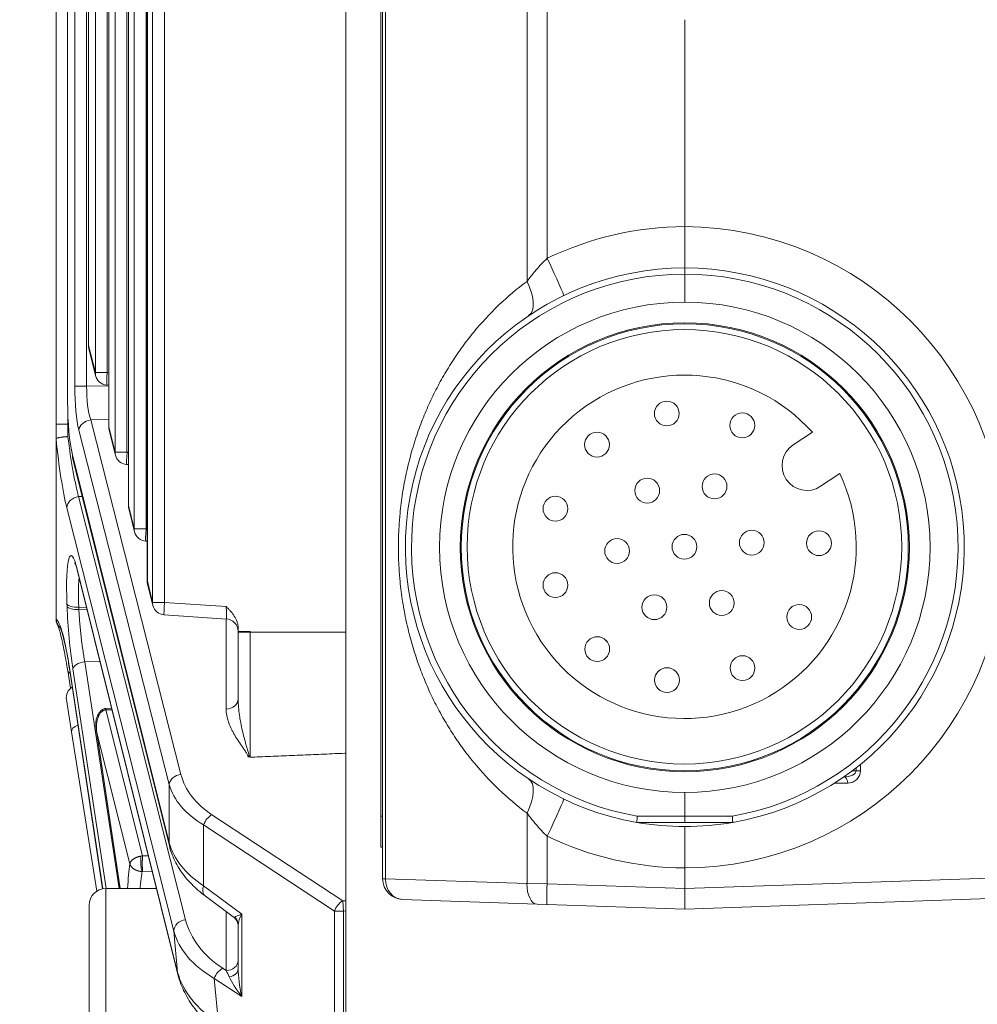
# Model space of a CAD drawing. Header units: millimetres. Extents: x 4 to 836, y 5 to 589.
# Tile 57 of 88: x 479 to 502, y 454 to 478. Entities that reach past the tile are written whole.
import ezdxf

# ---------------------------------------------------------------- set-up
doc = ezdxf.new("R2010")
doc.units = ezdxf.units.MM
doc.layers.add('1', color=7, linetype='Continuous', true_color=0xffffff)
doc.styles.add('ideas_simplex', font='simplex.shx')
doc.dimstyles.get("Standard").update_dxf_attribs({"dimtxt": 0.18, "dimasz": 0.18, "dimexe": 0.18, "dimexo": 0.0625, "dimgap": 0.09, "dimtad": 0, "dimtih": 1, "dimtoh": 1, "dimdec": 4, "dimzin": 0, "dimdsep": 46, "dimtxsty": 'Standard', "dimcen": 0.09, "dimadec": 0, "dimazin": 0, "dimtfac": 1, "dimtdec": 4, "dimtofl": 0, "dimtmove": 0, "dimatfit": 3, "dimfxl": 1, "dimtolj": 1, "dimtzin": 0, "dimarcsym": 0})

# ---------------------------------------------------------------- blocks, each defined once
blk = doc.blocks.new('_U0')
at = {"layer": '1', "color": 152, "lineweight": 13}
for p, q in [((516.44594, 502.73849), (453.486481, 502.73849)), ((516.44594, 448.73849), (453.486481, 448.73849))]:
    blk.add_line(p, q, dxfattribs=at)
at = {"layer": '1', "color": 27, "lineweight": 13}
blk.add_line((455.486481, 448.73849), (455.486481, 502.73849), dxfattribs=at)
at = {"layer": '1', "color": 87, "lineweight": 25}
for p, q in [((453.986481, 482.84099), (448.361481, 482.84099)), ((448.361481, 482.84099), (448.361481, 481.34099)), ((453.986481, 481.34099), (453.986481, 482.84099)), ((448.361481, 470.13599), (448.361481, 468.63599)), ((453.986481, 468.63599), (453.986481, 470.13599)), ((448.361481, 468.63599), (453.986481, 468.63599))]:
    blk.add_line(p, q, dxfattribs=at)
at = {"layer": '1', "color": 27, "lineweight": 18}
for points in [[(455.486481, 502.73849), (456.015461, 499.738492), (454.9575, 499.738488)], [(455.486481, 448.73849), (454.9575, 451.738488), (456.015461, 451.738492)]]:
    blk.add_solid(points, dxfattribs=at)
at = {"layer": '1', "color": 87, "linetype": 'Continuous', "lineweight": 25, "char_height": 3, "attachment_point": 7, "rotation": 90, "line_spacing_factor": 1.204819, "style": 'ideas_simplex'}
for s, insert in [('\\W1.2097;2.13', (453.832981, 470.08349)), ('\\W1.0362;54', (446.520481, 473.05349))]:
    blk.add_mtext(s, dxfattribs=dict(at, insert=insert))

msp = doc.modelspace()

# ---------------------------------------------------------------- linework, layer by layer
at = {"layer": '1', "color": 252, "linetype": 'Continuous', "lineweight": 18}
for p, q in [((486.646, 500.656), (486.646, 450.821)), ((494.397, 463.98), (494.397, 463.98)), ((492.554, 463.276), (492.554, 463.276))]:
    msp.add_line(p, q, dxfattribs=at)
at = {"layer": '1', "color": 27, "linetype": 'Continuous', "lineweight": 18}
for p, q in [((487.537, 457.476), (487.537, 494.001)), ((481.849, 486.811), (481.849, 464.666)), ((481.394, 484.983), (481.394, 466.494)), ((480.921, 483.083), (480.921, 468.394)), ((479.646, 468.46), (479.646, 483.017)), ((479.922, 482.47), (479.922, 469.007)), ((480.43, 481.114), (480.43, 470.363)), ((494.837, 478.239), (494.837, 473.238)), ((494.837, 471.414), (494.837, 472.088)), ((480.439, 470.291), (480.602, 469.637)), ((480.873, 469.41), (480.921, 469.407)), ((479.922, 469.007), (479.926, 469.007)), ((479.646, 468.091), (479.646, 468.46)), ((480.929, 468.321), (481.081, 467.714)), ((479.646, 463.774), (479.646, 468.091)), ((480.048, 467.648), (482.384, 458.273)), ((481.352, 467.487), (481.394, 467.485)), ((481.403, 466.422), (481.542, 465.863)), ((481.813, 465.636), (481.849, 465.633)), ((480.164, 464.912), (482.591, 455.166)), ((481.858, 464.593), (481.986, 464.082)), ((482.257, 463.856), (483.766, 463.754)), ((484.046, 463.541), (484.046, 463.455)), ((484.046, 463.435), (484.046, 463.455)), ((484.046, 463.455), (484.335, 463.455)), ((479.928, 462.507), (479.998, 462.081)), ((479.978, 462.51), (480.771, 457.231)), ((480.021, 461.026), (479.897, 461.807)), ((480.99, 461.596), (480.824, 461.59)), ((480.631, 457.175), (480.021, 461.026)), ((480.623, 461.044), (481.195, 457.239)), ((494.837, 458.988), (494.837, 459.563)), ((494.837, 458.838), (493.679, 458.838)), ((494.837, 458.838), (494.837, 458.988)), ((495.994, 458.838), (494.837, 458.838)), ((494.837, 457.739), (494.837, 457.238)), ((494.837, 456.738), (494.837, 457.238)), ((483.246, 457.064), (483.925, 456.56)), ((491.268, 456.863), (488.019, 456.977)), ((503.057, 457.026), (494.837, 456.738)), ((491.511, 456.855), (491.268, 456.863)), ((494.837, 456.738), (491.511, 456.855)), ((484.046, 455.296), (484.046, 456.364))]:
    msp.add_line(p, q, dxfattribs=at)
at = {"layer": '1', "color": 27, "linetype": 'Continuous', "lineweight": 13}
for p, q in [((487.606, 494.001), (487.606, 457.476)), ((481.981, 464.155), (481.981, 487.322)), ((482.266, 487.322), (482.266, 464.155)), ((481.854, 486.811), (481.854, 464.666)), ((481.538, 465.935), (481.538, 485.542)), ((481.823, 485.542), (481.823, 465.935)), ((481.398, 484.983), (481.398, 466.494)), ((481.076, 467.787), (481.076, 483.69)), ((481.361, 483.69), (481.361, 467.787)), ((480.925, 483.083), (480.925, 468.394)), ((479.926, 482.47), (479.926, 469.007)), ((480.101, 469.382), (480.101, 482.095)), ((480.386, 482.095), (480.386, 469.382)), ((480.597, 469.709), (480.597, 481.768)), ((480.882, 481.768), (480.882, 469.709)), ((480.434, 481.114), (480.434, 470.363)), ((491.025, 471.915), (491.025, 479.562)), ((491.511, 479.005), (491.511, 472.472)), ((480.43, 470.363), (480.434, 470.363)), ((480.434, 470.363), (480.597, 469.709)), ((480.882, 469.709), (480.597, 469.709)), ((480.882, 469.709), (480.921, 469.707)), ((480.101, 469.382), (480.386, 469.382)), ((480.386, 469.382), (480.921, 469.392)), ((479.935, 468.603), (479.935, 468.46)), ((480.921, 468.573), (480.484, 468.565)), ((480.484, 468.565), (482.664, 460)), ((479.935, 468.46), (479.943, 468.46)), ((479.935, 468.46), (479.935, 468.163)), ((482.379, 459.754), (480.199, 468.32)), ((480.921, 468.394), (480.925, 468.394)), ((480.925, 468.394), (481.076, 467.787)), ((480.044, 467.72), (482.379, 458.345)), ((481.361, 467.787), (481.076, 467.787)), ((481.361, 467.787), (481.394, 467.784)), ((480.193, 466.712), (480.281, 466.714)), ((480.193, 466.712), (482.777, 456.484)), ((482.491, 456.214), (479.907, 466.441)), ((481.394, 466.494), (481.398, 466.494)), ((481.398, 466.494), (481.538, 465.935)), ((481.823, 465.935), (481.538, 465.935)), ((481.823, 465.935), (481.849, 465.933)), ((480.158, 464.96), (482.585, 455.214)), ((481.849, 464.666), (481.854, 464.666)), ((481.854, 464.666), (481.981, 464.155)), ((479.913, 464.062), (479.91, 464.117)), ((480.197, 464.038), (480.199, 463.983)), ((480.197, 464.038), (480.382, 464.036)), ((482.266, 464.155), (481.981, 464.155)), ((482.266, 464.155), (483.756, 464.055)), ((480.396, 463.98), (480.199, 463.983)), ((483.756, 461.576), (483.756, 463.755)), ((484.335, 463.435), (484.046, 463.435)), ((484.335, 463.455), (484.335, 463.435)), ((484.335, 463.435), (486.646, 463.435)), ((480.341, 462.722), (480.708, 462.728)), ((480.341, 462.722), (481.173, 457.239)), ((479.977, 462.53), (480.774, 457.232)), ((480.86, 457.238), (480.054, 462.547)), ((480.847, 461.557), (481.738, 458.03)), ((480.853, 461.557), (480.998, 461.561)), ((480.631, 461.007), (481.197, 457.238)), ((481.432, 457.837), (480.631, 461.007)), ((482.379, 458.345), (482.379, 459.754)), ((491.025, 457.363), (491.025, 459.062)), ((483.414, 459.023), (486.578, 456.943)), ((493.69, 458.988), (494.837, 458.988)), ((494.837, 458.988), (495.984, 458.988)), ((483.212, 458.777), (483.212, 457.305)), ((486.376, 456.697), (483.212, 458.777)), ((491.511, 458.505), (491.511, 457.354)), ((481.877, 458.034), (481.738, 458.03)), ((481.738, 457.652), (481.974, 457.644)), ((487.606, 457.476), (487.537, 457.476)), ((487.606, 457.476), (491.025, 457.363)), ((491.025, 457.363), (491.511, 457.354)), ((494.837, 457.238), (503.54, 457.542)), ((483.212, 457.305), (484.134, 456.62)), ((491.511, 457.354), (494.837, 457.238)), ((486.578, 456.943), (486.646, 456.945)), ((486.578, 456.943), (486.588, 456.697)), ((483.756, 455.258), (483.756, 456.685)), ((486.376, 456.697), (486.588, 456.697)), ((486.376, 450.733), (486.376, 456.697)), ((486.646, 456.699), (486.588, 456.697)), ((486.588, 456.697), (486.588, 450.733)), ((484.134, 456.62), (484.134, 454.631)), ((482.585, 455.214), (482.491, 456.214)), ((483.672, 455.313), (483.756, 455.258)), ((484.134, 454.631), (483.47, 455.068)), ((483.47, 455.068), (483.572, 453.985))]:
    msp.add_line(p, q, dxfattribs=at)
at = {"layer": '1', "color": 18, "linetype": 'Continuous', "lineweight": 18}
for p, q in [((487.497, 458.988), (487.497, 492.488)), ((497.456, 467.961), (497.919, 468.269)), ((498.583, 467.269), (498.119, 466.961)), ((487.497, 458.238), (487.497, 458.988)), ((487.537, 458.238), (487.497, 458.238))]:
    msp.add_line(p, q, dxfattribs=at)
at = {"layer": '1', "color": 252, "linetype": 'Continuous', "lineweight": 13}
for p, q in [((499.08, 460.239), (499.08, 460.087)), ((498.887, 460.088), (498.98, 460.087)), ((498.98, 460.087), (498.98, 460.159)), ((499.08, 460.087), (498.98, 460.087)), ((498.773, 459.791), (498.456, 459.791))]:
    msp.add_line(p, q, dxfattribs=at)
at = {"layer": '1', "color": 18, "linetype": 'Continuous', "lineweight": 13}
msp.add_line((487.497, 458.988), (487.537, 458.988), dxfattribs=at)
at = {"layer": '1', "color": 9, "linetype": 'Continuous', "lineweight": 18}
for p, q in [((482.075, 457.238), (480.846, 457.238)), ((480.446, 456.838), (480.446, 452.551))]:
    msp.add_line(p, q, dxfattribs=at)
at = {"layer": '1', "color": 9, "linetype": 'Continuous', "lineweight": 13}
msp.add_line((480.846, 452.398), (480.846, 457.238), dxfattribs=at)
at = {"layer": '1', "color": 27, "linetype": 'Continuous', "lineweight": 18}
for radius in [5.925, 5.425, 5.4]:
    msp.add_circle((494.837, 465.488), radius, dxfattribs=at)
at = {"layer": '1', "color": 18, "linetype": 'Continuous', "lineweight": 18}
for centre, radius in [((494.829, 465.499), 5.25), ((494.402, 468.721), 0.3), ((496.225, 468.434), 0.3), ((492.716, 467.969), 0.3), ((493.928, 466.858), 0.3), ((495.555, 466.959), 0.3), ((491.712, 466.42), 0.3), ((493.202, 465.398), 0.3), ((494.829, 465.499), 0.3), ((496.456, 465.6), 0.3), ((498.078, 465.587), 0.3), ((491.713, 464.573), 0.3), ((494.103, 464.04), 0.3), ((495.73, 464.141), 0.3), ((497.601, 463.804), 0.3), ((492.72, 463.026), 0.3), ((496.231, 462.567), 0.3), ((494.407, 462.277), 0.3)]:
    msp.add_circle(centre, radius, dxfattribs=at)
at = {"layer": '1', "color": 27, "linetype": 'Continuous', "lineweight": 13}
for centre, radius, start, end in [((494.872, 465.488), 7.75, 90.258, 115.7018), ((494.802, 465.488), 7.75, 270.258, 89.742), ((494.834, 465.488), 6.6, 89.9773, 260.0134), ((494.839, 465.488), 6.6, 279.9866, 90.0227), ((494.872, 465.488), 7.75, 244.2982, 269.742)]:
    msp.add_arc(centre, radius, start, end, dxfattribs=at)
at = {"layer": '1', "color": 27, "linetype": 'Continuous', "lineweight": 18}
for centre, radius, start, end in [((494.837, 465.488), 6.75, 90, 260.1253), ((494.837, 465.488), 6.75, 279.8747, 90), ((480.73, 470.363), 0.3, 180, 193.9902), ((480.893, 469.709), 0.3, 193.9902, 266.1622), ((481.221, 468.394), 0.3, 180, 193.9902), ((481.372, 467.787), 0.3, 193.9902, 266.1622), ((481.694, 466.494), 0.3, 180, 193.9902), ((481.833, 465.935), 0.3, 193.9902, 266.1622), ((482.149, 464.666), 0.3, 180, 193.9902), ((482.277, 464.155), 0.3, 193.9902, 266.1622), ((483.746, 463.455), 0.3, 0, 88.5419), ((480.193, 461.854), 0.3, 121.2682, 189), ((494.837, 465.488), 6.75, 260.1253, 270), ((494.837, 465.488), 6.75, 270, 279.8747), ((488.037, 457.476), 0.5, 180, 268), ((483.746, 456.319), 0.3, 0, 54.4785)]:
    msp.add_arc(centre, radius, start, end, dxfattribs=at)
at = {"layer": '1', "color": 18, "linetype": 'Continuous', "lineweight": 18}
for centre, radius, start, end in [((494.829, 465.499), 4.15, 41.8629, 25.2371), ((497.787, 467.461), 0.6, 123.55, 303.55)]:
    msp.add_arc(centre, radius, start, end, dxfattribs=at)
at = {"layer": '1', "color": 9, "linetype": 'Continuous', "lineweight": 18}
msp.add_arc((480.846, 456.838), 0.4, 90, 180, dxfattribs=at)
at = {"layer": '1', "color": 27, "linetype": 'Continuous', "lineweight": 13}
for centre, major_axis, ratio, start_param, end_param in [((491.476, 472.472), (-0.434, 0.901), 0.03145, 3.141593, 4.697253), ((490.505, 471.915), (0.559, -0.829), 0.4511, 0, 1.275562), ((480.73, 470.363), (0.291, 0.073), 0.807933, 2.84247, 3.141604), ((480.893, 469.709), (0.291, 0.073), 0.807933, 2.84247, 3.141604), ((480.893, 469.709), (0.02, 0.299), 0.034821, 1.573132, 3.141555), ((480.331, 469.387), (0.001, 1.3), 0.177496, 1.574783, 2.53408), ((480.627, 469.387), (0.007, 1), 0.241147, 1.577519, 2.536816), ((480.494, 468.32), (-0.291, -0.074), 0.813543, 4.543457, 5.97994), ((481.221, 468.394), (0.291, 0.073), 0.807933, 2.84247, 3.141604), ((479.903, 468.442), (0.206, -2.434), 0.116516, 4.83877, 5.667502), ((481.372, 467.787), (0.291, 0.073), 0.807933, 2.84247, 3.141604), ((481.372, 467.787), (0.02, 0.299), 0.034821, 1.573132, 3.141555), ((480.204, 466.466), (0.291, 0.073), 0.813646, 1.403327, 2.94047), ((481.694, 466.494), (0.291, 0.073), 0.807933, 2.84247, 3.141604), ((481.833, 465.935), (0.291, 0.073), 0.807933, 2.84247, 3.141604), ((481.833, 465.935), (0.02, 0.299), 0.034821, 1.573132, 3.141555), ((480.158, 463.502), (0.151, -1.785), 0.116516, 2.515861, 4.3513), ((482.149, 464.666), (0.291, 0.073), 0.807933, 2.84247, 3.141604), ((480.207, 464.141), (0.3, 0.012), 0.34382, 3.265588, 4.663613), ((480.21, 464.086), (0.3, 0.012), 0.34382, 3.265588, 4.663613), ((480.16, 463.447), (0.151, -1.785), 0.116516, 4.3513, 5.230717), ((482.277, 464.155), (0.291, 0.073), 0.807933, 2.84247, 3.141604), ((482.277, 464.155), (0.02, 0.299), 0.034821, 1.573132, 3.141555), ((483.746, 464.056), (0.02, -0.302), 0.034205, 6.279648, 7.847051), ((479.83, 461.321), (0.206, -2.437), 0.116516, 2.079991, 3.063324), ((480.351, 462.572), (0.297, 0.045), 0.499685, 1.530331, 3.007111), ((480.224, 462.555), (0.296, 0.049), 0.49073, 3.141607, 3.715457), ((483.746, 461.822), (-0.3, 0), 0.819152, 1.605703, 3.141593), ((480.317, 461.073), (-0.296, -0.047), 0.49948, 5.127677, 6.283185), ((482.675, 459.754), (0.291, 0.074), 0.813543, 1.401864, 2.838348), ((485.323, 460.441), (2.695, 0.225), 0.697728, 3.258033, 3.868899), ((485.334, 460.196), (2.998, 0.19), 0.628654, 3.276202, 3.887067), ((490.505, 459.062), (0.559, 0.829), 0.4511, 5.007623, 6.283185), ((491.476, 458.505), (0.434, 0.901), 0.03145, 4.727525, 6.283185), ((483.425, 458.777), (0.165, 0.251), 0.641183, 0.843515, 1.969807), ((485.334, 458.56), (2.998, -0.19), 0.628654, 3.356049, 3.966914), ((482.019, 453.727), (0.389, -4.61), 0.116516, 3.60195, 3.836804), ((488.037, 457.476), (0.017, 0.5), 0.862313, 1.6009, 3.141593), ((491.285, 457.363), (0.017, 0.5), 0.520272, 1.588963, 3.141593), ((483.425, 457.305), (0.179, 0.241), 0.626002, 2.006069, 3.141568), ((491.528, 457.354), (-0.017, -0.5), 0.034878, 4.713607, 6.283185), ((486.588, 456.697), (-0.165, -0.251), 0.641183, 3.985107, 5.111399), ((482.788, 456.239), (0.291, 0.073), 0.813646, 1.403327, 2.94047), ((485.439, 456.825), (2.708, -0.085), 0.747925, 3.352632, 4.025525), ((483.746, 457.066), (0.215, -0.517), 0.179539, 5.991239, 6.341384), ((484.346, 456.62), (0.388, 0.083), 0.13042, 2.120449, 2.905848), ((483.746, 456.364), (-0.3, 0), 0.919568, 3.141593, 3.890388), ((484.346, 456.62), (0.265, 0.346), 0.403982, 1.870958, 2.656356), ((485.449, 456.58), (3.007, 0.015), 0.665515, 3.317913, 3.990806), ((483.746, 455.503), (-0.3, 0), 0.819152, 1.605703, 3.141593), ((483.683, 455.068), (0.165, 0.251), 0.641183, 0.843515, 1.969807), ((483.746, 455.026), (0.206, -0.477), 0.213451, 1.642742, 1.983635), ((483.746, 455.296), (-0.3, 0), 0.669801, 1.864173, 3.141593), ((484.346, 454.631), (0.223, -0.939), 0.214071, 3.87631, 4.661708), ((485.566, 455.336), (3.018, -0.421), 0.653782, 3.412279, 4.085172), ((482.882, 455.239), (-0.291, -0.073), 0.80794, 6.084796, 6.283384), ((484.346, 454.631), (0.541, -0.66), 0.194741, 3.768855, 4.554253)]:
    msp.add_ellipse(centre, major_axis=major_axis, ratio=ratio, start_param=start_param, end_param=end_param, dxfattribs=at)
at = {"layer": '1', "color": 27, "linetype": 'Continuous', "lineweight": 18}
for centre, major_axis, ratio, start_param, end_param in [((480.204, 469.007), (0, 1.576), 0.17633, 1.570796, 2.525692), ((480.339, 467.72), (0.291, 0.073), 0.807933, 2.84247, 3.141604), ((480.455, 464.984), (-0.291, -0.073), 0.80794, 6.084796, 6.283194), ((480.274, 462.554), (-0.297, -0.045), 0.491877, 6.149396, 6.283201), ((482.675, 458.345), (0.291, 0.073), 0.807933, 2.84247, 3.141604)]:
    msp.add_ellipse(centre, major_axis=major_axis, ratio=ratio, start_param=start_param, end_param=end_param, dxfattribs=at)
at = {"layer": '1', "color": 252, "linetype": 'Continuous', "lineweight": 13}
for centre, major_axis, ratio, start_param, end_param in [((498.663, 460.091), (0.316, -0.006), 0.474147, 4.739839, 6.297871), ((498.769, 460.091), (0.307, -0.053), 0.962521, 4.889205, 6.447237), ((498.667, 459.791), (0, 0.15), 0.707107, 4.712389, 6.156371)]:
    msp.add_ellipse(centre, major_axis=major_axis, ratio=ratio, start_param=start_param, end_param=end_param, dxfattribs=at)
at = {"layer": '1', "color": 27, "linetype": 'Continuous', "lineweight": 18}
for points, knots in [([(494.837, 472.238), (494.837, 472.239), (494.837, 472.239), (494.837, 472.239), (494.837, 472.239), (494.837, 472.24), (494.837, 472.242), (494.837, 472.247), (494.837, 472.251), (494.837, 472.261), (494.837, 472.265), (494.837, 472.273), (494.837, 472.277), (494.837, 472.291), (494.837, 472.313), (494.837, 472.348), (494.837, 472.373), (494.837, 472.389), (494.837, 472.398), (494.837, 472.444), (494.837, 472.485), (494.837, 472.555), (494.837, 472.579), (494.837, 472.617), (494.837, 472.63), (494.837, 472.656), (494.837, 472.67), (494.837, 472.738), (494.837, 472.795), (494.837, 472.871), (494.837, 472.886), (494.837, 472.917), (494.837, 472.933), (494.837, 472.98), (494.837, 473.012), (494.837, 473.107), (494.837, 473.172), (494.837, 473.238)], [0, 0, 0, 0, 0.00772, 0.015533, 0.015533, 0.031159, 0.062412, 0.062412, 0.124918, 0.124918, 0.156171, 0.156171, 0.187424, 0.187424, 0.24993, 0.312436, 0.343689, 0.343689, 0.374941, 0.374941, 0.499953, 0.499953, 0.562459, 0.562459, 0.593712, 0.593712, 0.624965, 0.624965, 0.749977, 0.749977, 0.78123, 0.78123, 0.812482, 0.812482, 0.874988, 0.874988, 1, 1, 1, 1]), ([(494.837, 472.088), (494.837, 472.098), (494.837, 472.108), (494.837, 472.123), (494.837, 472.127), (494.837, 472.137), (494.837, 472.141), (494.837, 472.155), (494.837, 472.164), (494.837, 472.18), (494.837, 472.188), (494.837, 472.201), (494.837, 472.208), (494.837, 472.216), (494.837, 472.218), (494.837, 472.223), (494.837, 472.225), (494.837, 472.231), (494.837, 472.234), (494.837, 472.237), (494.837, 472.237), (494.837, 472.238), (494.837, 472.238), (494.837, 472.238)], [0, 0, 0, 0, 0.125433, 0.125433, 0.188149, 0.188149, 0.250866, 0.250866, 0.376299, 0.376299, 0.501732, 0.501732, 0.627165, 0.627165, 0.689881, 0.689881, 0.752598, 0.752598, 0.878031, 0.878031, 0.940747, 0.940747, 1, 1, 1, 1]), ([(479.648, 468.112), (479.647, 468.111), (479.647, 468.11), (479.647, 468.108), (479.646, 468.106), (479.646, 468.101), (479.646, 468.096), (479.646, 468.091)], [0, 0, 0, 0, 0.25, 0.25, 0.5, 0.5, 1, 1, 1, 1]), ([(479.935, 468.163), (479.931, 468.163), (479.927, 468.163), (479.918, 468.162), (479.913, 468.162), (479.9, 468.161), (479.891, 468.161), (479.865, 468.159), (479.848, 468.157), (479.823, 468.154), (479.815, 468.153), (479.799, 468.151), (479.791, 468.15), (479.769, 468.147), (479.754, 468.145), (479.735, 468.142), (479.728, 468.14), (479.716, 468.138), (479.711, 468.137), (479.695, 468.133), (479.685, 468.13), (479.673, 468.126), (479.67, 468.125), (479.663, 468.122), (479.66, 468.121), (479.653, 468.117), (479.649, 468.114), (479.648, 468.112)], [0, 0, 0, 0, 0.03125, 0.03125, 0.0625, 0.0625, 0.125, 0.125, 0.25, 0.25, 0.3125, 0.3125, 0.375, 0.375, 0.5, 0.5, 0.5625, 0.5625, 0.625, 0.625, 0.75, 0.75, 0.8125, 0.8125, 0.875, 0.875, 1, 1, 1, 1]), ([(480.099, 465.114), (480.099, 465.114), (480.1, 465.112), (480.115, 465.081), (480.14, 465.002), (480.158, 464.934), (480.164, 464.912)], [0, 0, 0, 0, 0.054527, 0.377105, 0.813323, 1, 1, 1, 1]), ([(483.756, 464.055), (483.765, 464.046), (483.774, 464.037), (483.792, 464.019), (483.818, 463.992), (483.862, 463.946), (483.894, 463.907), (483.925, 463.867), (483.94, 463.846), (483.981, 463.783), (484.004, 463.738), (484.028, 463.666), (484.035, 463.641), (484.044, 463.592), (484.046, 463.567), (484.046, 463.541)], [0, 0, 0, 0, 0.0625, 0.0625, 0.125, 0.25, 0.375, 0.375, 0.5, 0.5, 0.75, 0.75, 0.875, 0.875, 1, 1, 1, 1]), ([(479.646, 463.774), (479.646, 463.77), (479.646, 463.767), (479.646, 463.76), (479.646, 463.756), (479.647, 463.752)], [0, 0, 0, 0, 0.5, 0.5, 1, 1, 1, 1]), ([(479.648, 463.721), (479.647, 463.727), (479.647, 463.733), (479.646, 463.742), (479.646, 463.746), (479.646, 463.749)], [0, 0, 0, 0, 0.5, 0.5, 1, 1, 1, 1]), ([(479.741, 463.556), (479.74, 463.557), (479.739, 463.558), (479.731, 463.565), (479.725, 463.572), (479.713, 463.586), (479.707, 463.593), (479.692, 463.615), (479.682, 463.63), (479.671, 463.655), (479.667, 463.664), (479.661, 463.681), (479.658, 463.69), (479.651, 463.716), (479.648, 463.734), (479.647, 463.752)], [0, 0, 0, 0, 0.021078, 0.021078, 0.143444, 0.143444, 0.265809, 0.265809, 0.510539, 0.510539, 0.632904, 0.632904, 0.75527, 0.75527, 1, 1, 1, 1]), ([(479.711, 463.567), (479.71, 463.57), (479.708, 463.572), (479.695, 463.589), (479.686, 463.604), (479.674, 463.628), (479.67, 463.636), (479.663, 463.652), (479.661, 463.66), (479.653, 463.686), (479.65, 463.703), (479.648, 463.721)], [0, 0, 0, 0, 0.055827, 0.055827, 0.370551, 0.370551, 0.527913, 0.527913, 0.685276, 0.685276, 1, 1, 1, 1]), ([(479.69, 463.599), (479.69, 463.599), (479.692, 463.592), (479.716, 463.533), (479.754, 463.395), (479.795, 463.226), (479.822, 463.088), (479.83, 463.049)], [0, 0, 0, 0, 0.100161, 0.296048, 0.566642, 0.881603, 1, 1, 1, 1]), ([(479.734, 463.568), (479.734, 463.568), (479.736, 463.567), (479.752, 463.534), (479.793, 463.424), (479.846, 463.227), (479.906, 462.944), (479.951, 462.686), (479.974, 462.535), (479.978, 462.51)], [0, 0, 0, 0, 0.020496, 0.149735, 0.315849, 0.515845, 0.735972, 0.957046, 1, 1, 1, 1]), ([(484.046, 461.822), (484.046, 461.885), (484.046, 461.95), (484.046, 462.08), (484.046, 462.146), (484.046, 462.344), (484.046, 462.611), (484.046, 462.883), (484.046, 463.157), (484.046, 463.296), (484.046, 463.435)], [0, 0, 0, 0, 0.125, 0.125, 0.25, 0.25, 0.5, 0.75, 0.75, 1, 1, 1, 1]), ([(480.815, 461.588), (480.804, 461.584), (480.779, 461.574), (480.732, 461.538), (480.681, 461.478), (480.638, 461.397), (480.605, 461.294), (480.609, 461.173), (480.614, 461.099), (480.62, 461.065)], [0, 0, 0, 0, 0.053029, 0.117848, 0.262999, 0.409721, 0.545023, 0.77751, 1, 1, 1, 1]), ([(480.838, 461.591), (480.838, 461.591), (480.839, 461.591), (480.84, 461.59), (480.842, 461.588), (480.843, 461.585), (480.845, 461.582), (480.847, 461.577), (480.849, 461.572), (480.851, 461.565), (480.852, 461.56), (480.853, 461.557)], [0, 0, 0, 0, 0.080191, 0.186741, 0.295684, 0.407028, 0.520779, 0.636945, 0.755533, 0.876549, 1, 1, 1, 1]), ([(480.623, 461.045), (480.622, 461.049), (480.621, 461.057), (480.62, 461.069), (480.62, 461.076), (480.62, 461.079)], [0, 0, 0, 0, 0.357759, 0.751621, 1, 1, 1, 1]), ([(486.646, 460.511), (486.637, 460.511), (486.551, 460.507), (486.377, 460.5), (486.126, 460.489), (485.866, 460.478), (485.606, 460.467), (485.346, 460.456), (485.086, 460.445), (484.826, 460.434), (484.576, 460.423), (484.412, 460.416), (484.336, 460.413)], [0, 0, 0, 0, 0.011254, 0.112535, 0.225069, 0.337603, 0.450138, 0.562672, 0.675206, 0.78774, 0.900275, 1, 1, 1, 1]), ([(493.69, 458.988), (493.689, 458.979), (493.688, 458.969), (493.686, 458.95), (493.686, 458.94), (493.685, 458.927), (493.684, 458.922), (493.684, 458.914), (493.683, 458.909), (493.682, 458.897), (493.682, 458.89), (493.681, 458.876), (493.68, 458.869), (493.68, 458.858), (493.679, 458.854), (493.679, 458.848), (493.679, 458.846), (493.679, 458.844), (493.679, 458.842), (493.679, 458.84), (493.679, 458.839), (493.679, 458.838)], [0, 0, 0, 0, 0.125, 0.125, 0.25, 0.25, 0.3125, 0.3125, 0.375, 0.375, 0.5, 0.5, 0.625, 0.625, 0.75, 0.75, 0.8125, 0.8125, 0.875, 0.875, 1, 1, 1, 1]), ([(495.994, 458.838), (495.995, 458.839), (495.995, 458.84), (495.995, 458.842), (495.995, 458.844), (495.995, 458.846), (495.995, 458.848), (495.994, 458.854), (495.994, 458.858), (495.993, 458.869), (495.993, 458.876), (495.992, 458.89), (495.991, 458.897), (495.991, 458.909), (495.99, 458.914), (495.99, 458.922), (495.989, 458.927), (495.988, 458.94), (495.987, 458.95), (495.986, 458.969), (495.985, 458.979), (495.984, 458.988)], [0, 0, 0, 0, 0.125, 0.125, 0.1875, 0.1875, 0.25, 0.25, 0.375, 0.375, 0.5, 0.5, 0.625, 0.625, 0.6875, 0.6875, 0.75, 0.75, 0.875, 0.875, 1, 1, 1, 1]), ([(494.837, 458.738), (494.837, 458.738), (494.837, 458.738), (494.837, 458.738), (494.837, 458.738), (494.837, 458.737), (494.837, 458.735), (494.837, 458.73), (494.837, 458.726), (494.837, 458.716), (494.837, 458.712), (494.837, 458.704), (494.837, 458.7), (494.837, 458.686), (494.837, 458.664), (494.837, 458.629), (494.837, 458.604), (494.837, 458.588), (494.837, 458.579), (494.837, 458.533), (494.837, 458.492), (494.837, 458.422), (494.837, 458.398), (494.837, 458.36), (494.837, 458.347), (494.837, 458.321), (494.837, 458.307), (494.837, 458.239), (494.837, 458.182), (494.837, 458.106), (494.837, 458.091), (494.837, 458.06), (494.837, 458.044), (494.837, 457.997), (494.837, 457.965), (494.837, 457.87), (494.837, 457.805), (494.837, 457.739)], [0, 0, 0, 0, 0.00772, 0.015533, 0.015533, 0.031159, 0.062412, 0.062412, 0.124918, 0.124918, 0.156171, 0.156171, 0.187424, 0.187424, 0.24993, 0.312436, 0.343689, 0.343689, 0.374941, 0.374941, 0.499953, 0.499953, 0.562459, 0.562459, 0.593712, 0.593712, 0.624965, 0.624965, 0.749977, 0.749977, 0.78123, 0.78123, 0.812482, 0.812482, 0.874988, 0.874988, 1, 1, 1, 1]), ([(482.384, 458.273), (482.402, 458.198), (482.467, 457.997), (482.633, 457.68), (482.902, 457.348), (483.127, 457.153), (483.246, 457.064)], [0, 0, 0, 0, 0.166279, 0.454334, 0.73994, 1, 1, 1, 1]), ([(481.738, 458.03), (481.738, 458.028), (481.737, 458.025), (481.737, 458.021), (481.737, 458.017), (481.736, 458.012), (481.736, 458.007), (481.735, 458.002), (481.735, 457.997), (481.735, 457.992), (481.734, 457.986), (481.734, 457.981), (481.734, 457.975), (481.734, 457.97), (481.733, 457.964), (481.733, 457.958), (481.733, 457.953), (481.733, 457.947), (481.732, 457.941), (481.732, 457.935), (481.732, 457.929), (481.732, 457.923), (481.731, 457.916), (481.731, 457.91), (481.731, 457.904), (481.731, 457.898), (481.731, 457.892), (481.731, 457.886), (481.731, 457.88), (481.731, 457.874), (481.73, 457.867), (481.73, 457.861), (481.73, 457.855), (481.73, 457.849), (481.73, 457.843), (481.73, 457.837), (481.73, 457.829), (481.73, 457.819), (481.73, 457.807), (481.73, 457.795), (481.731, 457.783), (481.731, 457.771), (481.731, 457.759), (481.732, 457.747), (481.732, 457.735), (481.732, 457.724), (481.733, 457.713), (481.733, 457.703), (481.734, 457.693), (481.735, 457.683), (481.735, 457.674), (481.736, 457.666), (481.737, 457.658), (481.738, 457.654), (481.738, 457.652)], [0, 0, 0, 0, 0.01571, 0.031336, 0.046877, 0.062333, 0.077705, 0.092994, 0.108197, 0.123317, 0.138353, 0.153305, 0.168173, 0.182957, 0.197657, 0.212274, 0.226807, 0.241256, 0.255622, 0.269905, 0.284105, 0.298221, 0.312254, 0.326204, 0.340071, 0.353855, 0.367557, 0.381175, 0.394711, 0.408164, 0.421535, 0.434823, 0.448029, 0.461152, 0.474194, 0.487153, 0.50003, 0.526623, 0.553564, 0.580855, 0.608496, 0.636488, 0.664832, 0.693528, 0.722576, 0.751978, 0.781735, 0.811846, 0.842313, 0.873135, 0.904315, 0.935852, 0.967747, 1, 1, 1, 1]), ([(482.591, 455.166), (482.611, 455.087), (482.679, 454.87), (482.851, 454.526), (483.13, 454.16), (483.398, 453.904), (483.565, 453.775), (483.606, 453.745)], [0, 0, 0, 0, 0.150621, 0.41657, 0.681705, 0.92412, 1, 1, 1, 1])]:
    msp.add_open_spline(points, degree=3, knots=knots, dxfattribs=at)
at = {"layer": '1', "color": 27, "linetype": 'Continuous', "lineweight": 13}
for points, knots in [([(491.025, 471.915), (491.061, 471.962), (491.097, 472.01), (491.154, 472.082), (491.174, 472.105), (491.213, 472.153), (491.233, 472.176), (491.293, 472.246), (491.335, 472.292), (491.421, 472.383), (491.465, 472.428), (491.511, 472.472)], [0, 0, 0, 0, 0.25, 0.25, 0.375, 0.375, 0.5, 0.5, 0.75, 0.75, 1, 1, 1, 1]), ([(491.025, 459.062), (490.781, 459.243), (490.554, 459.436), (490.126, 459.846), (489.926, 460.062), (489.645, 460.403), (489.555, 460.52), (489.445, 460.67), (489.402, 460.73), (489.317, 460.852), (489.256, 460.944), (489.136, 461.131), (489.059, 461.257), (488.913, 461.515), (488.843, 461.646), (488.711, 461.913), (488.648, 462.049), (488.53, 462.327), (488.474, 462.468), (488.369, 462.757), (488.32, 462.904), (488.252, 463.13), (488.23, 463.207), (488.188, 463.361), (488.169, 463.439), (488.112, 463.673), (488.079, 463.832), (488.022, 464.152), (487.998, 464.315), (487.968, 464.562), (487.959, 464.645), (487.948, 464.771), (487.945, 464.813), (487.939, 464.897), (487.924, 465.107), (487.913, 465.485), (487.923, 465.821), (487.935, 466.031), (487.938, 466.073), (487.944, 466.157), (487.948, 466.199), (487.959, 466.325), (487.967, 466.408), (487.997, 466.656), (488.021, 466.818), (488.078, 467.138), (488.143, 467.452), (488.226, 467.759), (488.282, 467.948), (488.294, 467.986), (488.317, 468.061), (488.329, 468.098), (488.366, 468.21), (488.392, 468.283), (488.471, 468.502), (488.527, 468.644), (488.646, 468.923), (488.709, 469.06), (488.842, 469.328), (488.912, 469.459), (489.058, 469.718), (489.135, 469.844), (489.255, 470.031), (489.316, 470.124), (489.38, 470.215), (489.423, 470.276), (489.445, 470.306), (489.554, 470.456), (489.644, 470.573), (489.925, 470.915), (490.125, 471.131), (490.553, 471.54), (490.781, 471.734), (491.025, 471.915)], [0, 0, 0, 0, 0.0625, 0.0625, 0.125, 0.125, 0.15625, 0.15625, 0.164062, 0.171875, 0.1875, 0.1875, 0.21875, 0.21875, 0.25, 0.25, 0.28125, 0.28125, 0.3125, 0.3125, 0.34375, 0.34375, 0.359375, 0.359375, 0.375, 0.375, 0.40625, 0.40625, 0.4375, 0.4375, 0.453125, 0.453125, 0.460937, 0.460937, 0.46875, 0.5, 0.53125, 0.53125, 0.539062, 0.539062, 0.546875, 0.546875, 0.5625, 0.5625, 0.59375, 0.59375, 0.625, 0.65625, 0.65625, 0.664062, 0.664062, 0.671875, 0.671875, 0.6875, 0.6875, 0.71875, 0.71875, 0.75, 0.75, 0.78125, 0.78125, 0.8125, 0.8125, 0.828125, 0.835937, 0.835937, 0.84375, 0.84375, 0.875, 0.875, 0.9375, 0.9375, 1, 1, 1, 1]), ([(479.935, 468.46), (479.897, 468.46), (479.859, 468.46), (479.789, 468.46), (479.757, 468.46), (479.703, 468.46), (479.682, 468.46), (479.653, 468.46), (479.646, 468.46), (479.646, 468.46)], [0, 0, 0, 0, 0.250338, 0.250338, 0.500676, 0.500676, 0.751015, 0.751015, 1, 1, 1, 1]), ([(479.935, 468.163), (479.944, 468.091), (479.952, 468.019), (479.966, 467.912), (479.971, 467.876), (479.981, 467.806), (479.985, 467.771), (480, 467.667), (480.021, 467.533), (480.042, 467.404), (480.056, 467.326), (480.059, 467.311), (480.065, 467.28), (480.073, 467.234), (480.082, 467.19), (480.099, 467.104), (480.122, 466.994), (480.145, 466.893), (480.163, 466.822), (480.169, 466.799), (480.181, 466.754), (480.187, 466.732), (480.193, 466.712)], [0, 0, 0, 0, 0.125, 0.125, 0.1875, 0.1875, 0.25, 0.25, 0.375, 0.5, 0.5, 0.53125, 0.53125, 0.5625, 0.625, 0.625, 0.75, 0.875, 0.875, 0.9375, 0.9375, 1, 1, 1, 1]), ([(480.204, 464.755), (480.203, 464.743), (480.201, 464.73), (480.199, 464.701), (480.197, 464.683), (480.195, 464.646), (480.194, 464.627), (480.191, 464.567), (480.188, 464.484), (480.188, 464.393), (480.188, 464.321), (480.188, 464.297), (480.189, 464.247), (480.19, 464.222), (480.192, 464.145), (480.194, 464.092), (480.197, 464.038)], [0, 0, 0, 0, 0.069983, 0.069983, 0.162985, 0.162985, 0.255987, 0.255987, 0.44199, 0.627993, 0.627993, 0.720995, 0.720995, 0.813997, 0.813997, 1, 1, 1, 1]), ([(480.199, 463.983), (480.202, 463.931), (480.208, 463.826), (480.219, 463.666), (480.229, 463.557), (480.24, 463.447), (480.245, 463.392), (480.258, 463.284), (480.27, 463.177), (480.285, 463.072), (480.296, 462.994), (480.3, 462.968), (480.308, 462.917), (480.312, 462.892), (480.324, 462.818), (480.332, 462.769), (480.341, 462.722)], [0, 0, 0, 0, 0.125, 0.25, 0.375, 0.375, 0.5, 0.5, 0.625, 0.75, 0.75, 0.8125, 0.8125, 0.875, 0.875, 1, 1, 1, 1]), ([(484.335, 463.435), (484.335, 463.287), (484.335, 463.14), (484.335, 462.849), (484.335, 462.705), (484.335, 462.491), (484.335, 462.421), (484.335, 462.315), (484.335, 462.28), (484.335, 462.21), (484.335, 462.175), (484.335, 462.002), (484.335, 461.733), (484.335, 461.481), (484.335, 461.298), (484.335, 461.238), (484.335, 461.15), (484.335, 461.121), (484.335, 461.063), (484.335, 461.035), (484.335, 460.895), (484.335, 460.79), (484.335, 460.641), (484.335, 460.593), (484.335, 460.501), (484.335, 460.457), (484.335, 460.414)], [0, 0, 0, 0, 0.125, 0.125, 0.25, 0.25, 0.3125, 0.3125, 0.34375, 0.34375, 0.375, 0.375, 0.5, 0.625, 0.625, 0.6875, 0.6875, 0.71875, 0.71875, 0.75, 0.75, 0.875, 0.875, 0.9375, 0.9375, 1, 1, 1, 1]), ([(484.046, 461.822), (484.046, 461.755), (484.049, 461.69), (484.06, 461.56), (484.067, 461.496), (484.085, 461.369), (484.096, 461.307), (484.12, 461.184), (484.133, 461.124), (484.174, 460.947), (484.204, 460.833), (484.243, 460.698), (484.251, 460.671), (484.267, 460.618), (484.274, 460.592), (484.286, 460.553), (484.289, 460.54), (484.296, 460.515), (484.3, 460.502), (484.306, 460.476), (484.308, 460.464), (484.312, 460.439), (484.313, 460.426), (484.313, 460.413)], [0, 0, 0, 0, 0.125, 0.125, 0.25, 0.25, 0.375, 0.375, 0.5, 0.5, 0.75, 0.75, 0.8125, 0.8125, 0.875, 0.875, 0.90625, 0.90625, 0.9375, 0.9375, 0.96875, 0.96875, 1, 1, 1, 1]), ([(480.631, 461.007), (480.629, 461.022), (480.627, 461.037), (480.624, 461.068), (480.623, 461.084), (480.622, 461.116), (480.622, 461.132), (480.623, 461.164), (480.623, 461.18), (480.625, 461.204), (480.626, 461.212), (480.627, 461.228), (480.63, 461.251), (480.634, 461.273), (480.64, 461.303), (480.643, 461.317), (480.649, 461.339), (480.651, 461.347), (480.656, 461.362), (480.659, 461.369), (480.666, 461.388), (480.671, 461.4), (480.682, 461.423), (480.688, 461.434), (480.701, 461.456), (480.708, 461.466), (480.723, 461.486), (480.731, 461.495), (480.747, 461.511), (480.755, 461.517), (480.771, 461.529), (480.78, 461.535), (480.798, 461.544), (480.808, 461.548), (480.828, 461.554), (480.838, 461.556), (480.847, 461.557)], [0, 0, 0, 0, 0.074682, 0.074682, 0.149364, 0.149364, 0.224046, 0.224046, 0.298728, 0.298728, 0.334949, 0.334949, 0.37117, 0.443612, 0.443612, 0.516055, 0.516055, 0.552276, 0.552276, 0.588497, 0.588497, 0.646815, 0.646815, 0.705133, 0.705133, 0.763451, 0.763451, 0.821769, 0.821769, 0.866327, 0.866327, 0.910885, 0.910885, 0.955442, 0.955442, 1, 1, 1, 1]), ([(480.847, 461.557), (480.846, 461.558), (480.845, 461.56), (480.842, 461.565), (480.837, 461.573), (480.832, 461.579), (480.829, 461.582), (480.829, 461.582)], [0, 0, 0, 0, 0.124986, 0.124986, 0.499943, 0.999887, 1, 1, 1, 1]), ([(480.847, 461.557), (480.848, 461.557), (480.849, 461.557), (480.851, 461.557), (480.852, 461.557), (480.853, 461.557)], [0, 0, 0, 0, 0.5, 0.5, 1, 1, 1, 1]), ([(484.291, 460.412), (484.291, 460.419), (484.29, 460.425), (484.288, 460.438), (484.286, 460.444), (484.28, 460.463), (484.273, 460.475), (484.26, 460.499), (484.253, 460.511), (484.237, 460.534), (484.23, 460.546), (484.206, 460.581), (484.19, 460.605), (484.157, 460.651), (484.141, 460.675), (484.093, 460.745), (484.061, 460.792), (484, 460.886), (483.971, 460.934), (483.931, 461.006), (483.918, 461.03), (483.893, 461.078), (483.881, 461.103), (483.847, 461.176), (483.827, 461.225), (483.794, 461.323), (483.781, 461.373), (483.762, 461.474), (483.756, 461.525), (483.756, 461.576)], [0, 0, 0, 0, 0.015625, 0.015625, 0.03125, 0.03125, 0.0625, 0.0625, 0.09375, 0.09375, 0.125, 0.125, 0.1875, 0.1875, 0.25, 0.25, 0.375, 0.375, 0.5, 0.5, 0.5625, 0.5625, 0.625, 0.625, 0.75, 0.75, 0.875, 0.875, 1, 1, 1, 1]), ([(480.631, 461.007), (480.629, 461.013), (480.626, 461.024), (480.624, 461.037), (480.623, 461.044), (480.623, 461.045)], [0, 0, 0, 0, 0.483915, 0.923479, 1, 1, 1, 1]), ([(491.025, 459.062), (491.061, 459.015), (491.134, 458.919), (491.212, 458.825), (491.273, 458.755), (491.293, 458.731), (491.335, 458.685), (491.356, 458.662), (491.421, 458.594), (491.465, 458.549), (491.511, 458.505)], [0, 0, 0, 0, 0.25, 0.5, 0.5, 0.625, 0.625, 0.75, 0.75, 1, 1, 1, 1]), ([(481.432, 457.837), (481.432, 457.839), (481.432, 457.842), (481.433, 457.847), (481.434, 457.852), (481.436, 457.856), (481.437, 457.86), (481.439, 457.865), (481.44, 457.868), (481.442, 457.872), (481.444, 457.875), (481.445, 457.879), (481.447, 457.882), (481.449, 457.885), (481.45, 457.887), (481.452, 457.89), (481.454, 457.892), (481.458, 457.899), (481.467, 457.909), (481.48, 457.924), (481.495, 457.937), (481.509, 457.948), (481.523, 457.957), (481.536, 457.965), (481.55, 457.973), (481.564, 457.98), (481.578, 457.987), (481.593, 457.993), (481.608, 457.999), (481.623, 458.005), (481.638, 458.01), (481.654, 458.014), (481.669, 458.018), (481.685, 458.022), (481.695, 458.024), (481.7, 458.025)], [0, 0, 0, 0, 0.022009, 0.043165, 0.063468, 0.082917, 0.101513, 0.119257, 0.136147, 0.152184, 0.167367, 0.181698, 0.195175, 0.2078, 0.219571, 0.23049, 0.240555, 0.249767, 0.318478, 0.383071, 0.443565, 0.499985, 0.54198, 0.583327, 0.624039, 0.664131, 0.703621, 0.742523, 0.780857, 0.81864, 0.855892, 0.892633, 0.928883, 0.964665, 1, 1, 1, 1]), ([(481.728, 457.652), (481.725, 457.652), (481.719, 457.652), (481.711, 457.653), (481.702, 457.653), (481.693, 457.654), (481.685, 457.655), (481.676, 457.657), (481.667, 457.658), (481.659, 457.66), (481.65, 457.662), (481.641, 457.664), (481.633, 457.666), (481.624, 457.668), (481.616, 457.671), (481.607, 457.674), (481.599, 457.677), (481.591, 457.68), (481.582, 457.684), (481.574, 457.687), (481.566, 457.691), (481.558, 457.695), (481.551, 457.699), (481.543, 457.703), (481.536, 457.708), (481.525, 457.715), (481.511, 457.725), (481.494, 457.738), (481.478, 457.754), (481.467, 457.767), (481.461, 457.776), (481.457, 457.781), (481.452, 457.788), (481.448, 457.795), (481.443, 457.804), (481.439, 457.814), (481.435, 457.825), (481.433, 457.833), (481.432, 457.837)], [0, 0, 0, 0, 0.019038, 0.038211, 0.057521, 0.076971, 0.096566, 0.116308, 0.1362, 0.156245, 0.176446, 0.196806, 0.217329, 0.238016, 0.258872, 0.279898, 0.301097, 0.322473, 0.344027, 0.365763, 0.387684, 0.409791, 0.432088, 0.454578, 0.477263, 0.500145, 0.556044, 0.61631, 0.680976, 0.750076, 0.767454, 0.788786, 0.814073, 0.84332, 0.876531, 0.91371, 0.954865, 1, 1, 1, 1]), ([(481.728, 457.652), (481.726, 457.656), (481.724, 457.66), (481.72, 457.67), (481.715, 457.687), (481.71, 457.708), (481.701, 457.754), (481.697, 457.79), (481.691, 457.865), (481.691, 457.903), (481.693, 457.972), (481.696, 458.002), (481.7, 458.025)], [0, 0, 0, 0, 0.0625, 0.0625, 0.125, 0.25, 0.25, 0.5, 0.5, 0.75, 0.75, 1, 1, 1, 1]), ([(481.728, 457.652), (481.719, 457.606), (481.712, 457.556), (481.701, 457.476), (481.698, 457.449), (481.691, 457.392), (481.688, 457.363), (481.683, 457.308), (481.681, 457.282), (481.678, 457.256)], [0, 0, 0, 0, 0.414507, 0.414507, 0.621761, 0.621761, 0.829015, 0.829015, 1, 1, 1, 1])]:
    msp.add_open_spline(points, degree=3, knots=knots, dxfattribs=at)
at = {"layer": '1', "color": 252, "linetype": 'Continuous', "lineweight": 18}
for points, knots in [([(494.304, 464.259), (494.308, 464.256), (494.322, 464.247), (494.334, 464.235), (494.341, 464.226)], [0, 0, 0, 0, 0.287214, 1, 1, 1, 1]), ([(492.922, 463.247), (492.926, 463.244), (492.938, 463.234), (492.948, 463.223), (492.955, 463.215)], [0, 0, 0, 0, 0.324089, 1, 1, 1, 1])]:
    msp.add_open_spline(points, degree=3, knots=knots, dxfattribs=at)
msp.add_open_spline([(494.4, 463.999), (494.399, 463.993), (494.398, 463.987), (494.397, 463.98)], degree=3, dxfattribs=at)
at = {"layer": '1', "color": 27, "linetype": 'Continuous', "lineweight": 18}
for points, degree in [([(479.83, 463.049), (479.877, 462.82), (479.928, 462.507)], 2), ([(480.829, 461.582), (480.824, 461.587), (480.819, 461.589), (480.815, 461.588)], 3)]:
    msp.add_open_spline(points, degree=degree, dxfattribs=at)
at = {"layer": '1', "color": 27, "linetype": 'Continuous', "lineweight": 13}
for points in [[(481.7, 458.025), (481.713, 458.027), (481.725, 458.029), (481.738, 458.03)], [(481.728, 457.652), (481.731, 457.652), (481.734, 457.652), (481.738, 457.652)]]:
    msp.add_open_spline(points, degree=3, dxfattribs=at)

# ---------------------------------------------------------------- dimensions: what is measured, and where the dimension line sits
at = {"layer": '1', "color": 87, "linetype": 'Continuous', "lineweight": 25}
dim = msp.add_linear_dim(base=(455.486, 448.738), p1=(524.128, 502.738), p2=(527.046, 448.738), angle=90, text='<>\\P[\\C87;\\H3.00;\\Fsimplex.shx;2.13\\Fsimplex.shx;\\H3.00;\\C87; ]', dimstyle='Standard', override={"dimtxt": 3, "dimasz": 3, "dimexe": 2, "dimexo": 2.5, "dimgap": 1.5, "dimtad": 1, "dimtih": 0, "dimtoh": 0, "dimdec": 2, "dimlfac": 1, "dimzin": 8, "dimdsep": 44, "dimlunit": 2, "dimtxsty": 'ideas_simplex', "dimsah": 1, "dimse1": 0, "dimse2": 0, "dimsd1": 0, "dimsd2": 0, "dimclrd": 27, "dimclre": 152, "dimclrt": 87, "dimtol": 0, "dimtm": -0.1, "dimtfac": 0.5, "dimtdec": 2, "dimtofl": 1, "dimtmove": 0, "dimtzin": 8, "dimlwd": 13, "dimlwe": 13}, dxfattribs=at)
dim.commit()
dim.dimension.update_dxf_attribs({"geometry": '_U0', "text_midpoint": (455.486, 475.738), "dimtype": 160})

doc.saveas('drawing.dxf')
